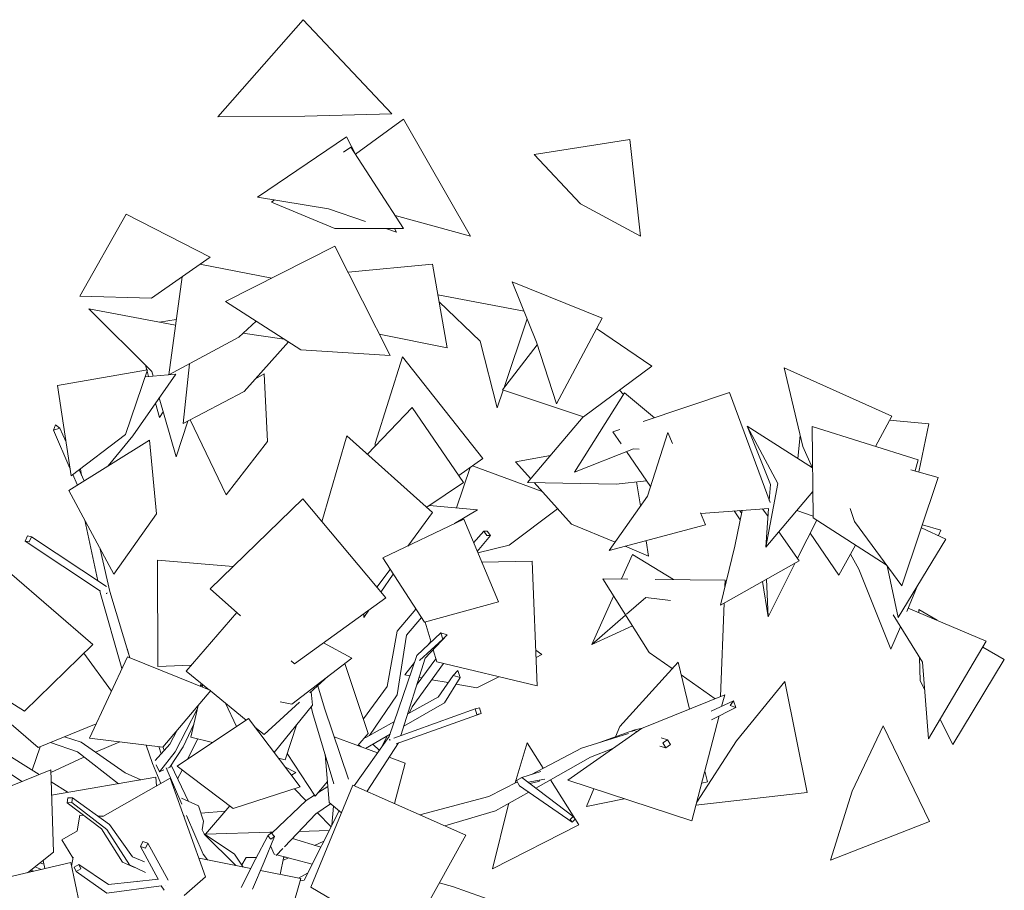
# Model space of a CAD drawing. Header units: millimetres. Extents: x -2624 to 101766, y -16 to 109490.
# Tile 79 of 153: x 60026 to 62333, y 72731 to 74772. Entities that reach past the tile are written whole.
import ezdxf

# ---------------------------------------------------------------- set-up
doc = ezdxf.new("R2010")
doc.units = ezdxf.units.MM
doc.header["$MEASUREMENT"] = 0
doc.layers.add('Nouveau_VRD _ Végétation.VRD', color=7, linetype='Continuous')

# ---------------------------------------------------------------- blocks, each defined once
blk = doc.blocks.new('Élément de coupe_1481')
at = {"layer": 'Nouveau_VRD _ Végétation.VRD', "color": 7, "linetype": 'Continuous', "lineweight": 15}
for p, q in [((60490.3, 74544.1), (60690.6, 74771.7)), ((60690.6, 74771.7), (60898.2, 74550.7)), ((60490.3, 74544.1), (60694.3, 74545.8)), ((60898.2, 74550.7), (60694.3, 74545.8)), ((60813.2, 74456.4), (60925.4, 74538.1)), ((60925.4, 74538.1), (61082.1, 74264.2)), ((60583.4, 74355.5), (60791.8, 74497.2)), ((60791.8, 74497.2), (60815.5, 74452)), ((61231.1, 74455.8), (61455.8, 74490.6)), ((61455.8, 74490.6), (61480.7, 74264.6)), ((60785.1, 74460.8), (60802.2, 74472.5)), ((60802.2, 74472.5), (60925.3, 74282.5)), ((61231.1, 74455.8), (61340.3, 74339.8)), ((60583.4, 74355.5), (60749.5, 74328.5)), ((60615.7, 74344.1), (60622.9, 74349.1)), ((60615.7, 74344.1), (60764.3, 74282.2)), ((60836.1, 74298.8), (60749.5, 74328.5)), ((61480.7, 74264.6), (61340.3, 74339.8)), ((60167.3, 74123.7), (60275.6, 74315.8)), ((60275.6, 74315.8), (60472, 74215.4)), ((61082.1, 74264.2), (60906, 74312.3)), ((60925.3, 74282.5), (60764.3, 74282.2)), ((60908.7, 74273.9), (60884, 74282.4)), ((60904.3, 74282.4), (60908.7, 74273.9)), ((60508.6, 74111.1), (60764.7, 74240.5)), ((60764.7, 74240.5), (60894, 73984.5)), ((60472, 74215.4), (60334.9, 74118.9)), ((60447.8, 74198.4), (60616.7, 74165.8)), ((60993, 74198.5), (60795.4, 74179.7)), ((60993, 74198.5), (61027.6, 74002.8)), ((60375.4, 73939.6), (60406.4, 74169.3)), ((61180.2, 74157.1), (61390.7, 74071.9)), ((61180.2, 74157.1), (61236.6, 74015.8)), ((60167.3, 74123.7), (60334.9, 74118.9)), ((61005.7, 74126.7), (61207.8, 74088.1)), ((60188.3, 74093.9), (60391.1, 74055.6)), ((60188.3, 74093.9), (60335.5, 73947)), ((60508.6, 74111.1), (60684.9, 73997.7)), ((61008.6, 74110.4), (61104.6, 74018.3)), ((61214.7, 74070.8), (61160.2, 73907.3)), ((61390.7, 74071.9), (61284.1, 73871.3)), ((60353.7, 74062.6), (60392.9, 74069)), ((60579.8, 74065.3), (60539.3, 74027.3)), ((61377.8, 74047.6), (61507.1, 73959.3)), ((60375.7, 73939.6), (60539.3, 74027.3)), ((60549.1, 74036.5), (60645.6, 74023)), ((61027.6, 74002.8), (60868.7, 74034.5)), ((60655.6, 74016.6), (60552.2, 73900.2)), ((61145.1, 73862.1), (61104.6, 74018.3)), ((61238.8, 74009.2), (61157.5, 73903.8)), ((61284.1, 73871.3), (61236.6, 74015.8)), ((60894, 73984.5), (60684.9, 73997.7)), ((60923.3, 73981.4), (60859, 73778.5)), ((60923.3, 73981.4), (61111, 73743.4)), ((60323.8, 73950.5), (60320.9, 73961.6)), ((60409.1, 73824.9), (60423.6, 73965.3)), ((61507.1, 73959.3), (61346.8, 73840.4)), ((61817.5, 73955.6), (62069.1, 73842.6)), ((61817.5, 73955.6), (61860.7, 73771.4)), ((60115.1, 73914), (60325.7, 73950.8)), ((60325.7, 73950.8), (60274.3, 73799.1)), ((60391.9, 73941.1), (60291.5, 73796)), ((60320.1, 73934.3), (60391.9, 73941.1)), ((60328, 73935.1), (60324.6, 73947.6)), ((60338.6, 73936.1), (60335.5, 73947)), ((60578.3, 73929.6), (60599.1, 73941.3)), ((60599.1, 73941.3), (60606.6, 73783.1)), ((60146.5, 73702.5), (60115.1, 73914)), ((60409.1, 73824.9), (60552.2, 73900.2)), ((61158.9, 73903.3), (61145.1, 73862.1)), ((61157.5, 73903.8), (61346.8, 73840.4)), ((61326.3, 73711.3), (61442.8, 73897)), ((61431.1, 73903), (61440.6, 73893.5)), ((61442.8, 73897), (61513.6, 73838.5)), ((61689.3, 73897.7), (61487.1, 73829.6)), ((61689.3, 73897.7), (61784, 73639.8)), ((60353.8, 73838.9), (60344.7, 73872.8)), ((60392.6, 73747.1), (60353.2, 73885.1)), ((60945.3, 73863), (60840.8, 73752.9)), ((61066.2, 73686.7), (60945.3, 73863)), ((60353.8, 73838.9), (60362.4, 73852.8)), ((61216.2, 73686.8), (61346.6, 73840.5)), ((62069.1, 73842.6), (62031.2, 73771.6)), ((60110.1, 73822.1), (60105.1, 73809.6)), ((60119.9, 73814.4), (60110.1, 73822.1)), ((60420.2, 73830.7), (60392.6, 73747.1)), ((60509.7, 73657.8), (60425.3, 73833.4)), ((61730.8, 73819.1), (61883.5, 73721.4)), ((61784.8, 73682), (61730.8, 73819.1)), ((61730.8, 73819.1), (61802.4, 73684.7)), ((62131.1, 73740.2), (61883, 73818.2)), ((61883, 73818.2), (61884.9, 73604.4)), ((62063.9, 73832.9), (62156.4, 73824.5)), ((62156.4, 73824.5), (62132.4, 73711.7)), ((60105.1, 73809.6), (60119.9, 73814.4)), ((60143.8, 73720.5), (60105.1, 73809.6)), ((60134.6, 73782.6), (60119.9, 73814.4)), ((60146.5, 73702.5), (60274.3, 73799.1)), ((60233.7, 73725.9), (60291.5, 73796)), ((60792.5, 73796), (60734, 73595)), ((60792.5, 73796), (60993.6, 73616.5)), ((61431.8, 73811), (61415.7, 73805.6)), ((61415.7, 73805.6), (61435.1, 73777.5)), ((61544.7, 73804), (61496.7, 73655.2)), ((61544.7, 73804), (61555.3, 73777.9)), ((61854.7, 73797), (61849.2, 73743.3)), ((60141, 73668), (60330.2, 73786.2)), ((60330.2, 73786.2), (60346.6, 73613.4)), ((60509.7, 73657.8), (60606.6, 73783.1)), ((60859.2, 73772.2), (60859, 73778.5)), ((61883.9, 73720.5), (61860.7, 73771.4)), ((61187.8, 73735.1), (61269.7, 73749.8)), ((61326.3, 73711.3), (61463.9, 73766.1)), ((61447.4, 73759.5), (61503.9, 73677.5)), ((61477.5, 73765.3), (61463.9, 73766.1)), ((61111, 73743.4), (61055.1, 73702.9)), ((61087.2, 73726.2), (61250.3, 73665.7)), ((61187.8, 73735.1), (61223.5, 73695.4)), ((62131.1, 73740.2), (62124.2, 73714)), ((60160.4, 73682.5), (60150.4, 73705.4)), ((60177.1, 73690.6), (60165.1, 73716.6)), ((60171.1, 73703.6), (60168.3, 73719)), ((61049.4, 73627.3), (61081.7, 73722.2)), ((62113.9, 73716.9), (62178.3, 73698.8)), ((60160.8, 73680.4), (60160.4, 73682.5)), ((61066.2, 73686.7), (60979.9, 73628.7)), ((61216.2, 73686.8), (61423.8, 73683.3)), ((61231.5, 73686.5), (61318.8, 73589.5)), ((61495, 73690.4), (61423.8, 73683.3)), ((61471.4, 73688.1), (61480.5, 73632.1)), ((61773.9, 73535), (61802.4, 73684.7)), ((61784.8, 73682), (61782.1, 73645)), ((62178.3, 73698.8), (62092.7, 73444.6)), ((60246.6, 73471.6), (60141, 73668)), ((61406.9, 73527.2), (61496.7, 73655.2)), ((61884.4, 73666.1), (61773.9, 73535)), ((60689.3, 73648.3), (60472.1, 73437.3)), ((60689.3, 73648.3), (60884, 73416.3)), ((60986.5, 73633.1), (61098.8, 73622.7)), ((60246.6, 73471.6), (60346.6, 73613.4)), ((60993.6, 73616.5), (60935.1, 73537.9)), ((61098.8, 73622.7), (61044.8, 73590.5)), ((61286.4, 73625.5), (61172.6, 73540)), ((61621.3, 73615.4), (61632.6, 73587.6)), ((61780.9, 73626.1), (61621.7, 73614.4)), ((61714.1, 73599.6), (61699.8, 73620.1)), ((61718.6, 73621.5), (61701.5, 73537.5)), ((61712.4, 73621.1), (61717.3, 73615.4)), ((61766.6, 73625.1), (61779.3, 73607.2)), ((61780.7, 73626.1), (61773.9, 73535)), ((61846.9, 73621.6), (61884.9, 73608.3)), ((61971.4, 73625.8), (61982.1, 73595.2)), ((60208.9, 73456.7), (60178.4, 73598.4)), ((61066.3, 73600.7), (60876.6, 73509.9)), ((61066.3, 73600.7), (61147.7, 73406.9)), ((61420.9, 73547.1), (61318.8, 73589.5)), ((61632.6, 73587.6), (61406.9, 73527.2)), ((61893.9, 73598.7), (61848.7, 73509.1)), ((62056.4, 73494.1), (61884.9, 73604.4)), ((62092.7, 73444.6), (61982.1, 73595.2)), ((62140.9, 73587.9), (62184.2, 73575.1)), ((61089.5, 73545.4), (61113.3, 73572.9)), ((61121.7, 73572.6), (61113.3, 73572.9)), ((61113.3, 73572.9), (61120.9, 73562.9)), ((61120.9, 73562.9), (61129.2, 73562.5)), ((61129.2, 73562.5), (61121.7, 73572.6)), ((61804.6, 73571.4), (61852.5, 73503.6)), ((61944.9, 73469.3), (61878.2, 73567.7)), ((62138.6, 73580.9), (62196.1, 73554.3)), ((62184.2, 73575.1), (62178.8, 73562.3)), ((60044.5, 73561.9), (60039.2, 73549.6)), ((60039.2, 73549.6), (60048.7, 73547.4)), ((60215.4, 73432.3), (60039.2, 73549.6)), ((60054, 73559.7), (60044.5, 73561.9)), ((60048.7, 73547.4), (60054, 73559.7)), ((60229.3, 73443.1), (60054, 73559.7)), ((61097.9, 73525.3), (61129.2, 73562.5)), ((61099.4, 73521.9), (61172.6, 73540)), ((61493.8, 73550.4), (61499.6, 73514.4)), ((61984.5, 73540.3), (61944.9, 73469.3)), ((62196.1, 73554.3), (62084.1, 73370.7)), ((60237.7, 73431.1), (60214.9, 73530.6)), ((61435.7, 73460.7), (61461.6, 73518.1)), ((61499.6, 73514.4), (61444.6, 73537.3)), ((61461.6, 73518.1), (61558.1, 73459.4)), ((61667.7, 73399.2), (61701.5, 73537.5)), ((61972.4, 73518.7), (61991.8, 73483.6)), ((60349.1, 73504.9), (60349.4, 73255.5)), ((60349.1, 73504.9), (60526.1, 73489.8)), ((60876.6, 73509.9), (60974.4, 73359.2)), ((61226.8, 73502.2), (61108.4, 73500.4)), ((61226.8, 73502.2), (61238.5, 73210.1)), ((61852.5, 73503.6), (61667.7, 73399.2)), ((61843.2, 73498.4), (61779.6, 73372.3)), ((60002.1, 73476.1), (60197.5, 73307.4)), ((60894.1, 73482.9), (60863.1, 73441.3)), ((60872.6, 73429.9), (60901.1, 73472.2)), ((62067.4, 73296.1), (61991.8, 73483.6)), ((62084.1, 73370.7), (62058.4, 73491.3)), ((61392.1, 73461.2), (61451, 73460.5)), ((61392.1, 73461.2), (61500.8, 73288.6)), ((61514.8, 73459.8), (61678.9, 73458)), ((61678.9, 73458), (61678.3, 73442.7)), ((61766.2, 73454.9), (61779.6, 73372.3)), ((61779.6, 73372.3), (61775.8, 73460.3)), ((60214.8, 73429.1), (60213.9, 73433.4)), ((60265.6, 73250.9), (60214.8, 73429.1)), ((60228.6, 73427), (60230.2, 73426.7)), ((60230.2, 73426.7), (60230.7, 73428)), ((60283.9, 73276.2), (60237.7, 73431.1)), ((60472.1, 73437.3), (60543.4, 73374.1)), ((62130.5, 73446.7), (62104.3, 73384.2)), ((60884, 73416.3), (60669.6, 73262.1)), ((61147.7, 73406.9), (60974.4, 73359.2)), ((61366.2, 73307), (61417.6, 73420.7)), ((61447.9, 73378.2), (61492.8, 73417.4)), ((61551, 73410.5), (61492.8, 73417.4)), ((61676.8, 73404.3), (61668.2, 73185.2)), ((60534.5, 73382), (60415.8, 73244.9)), ((60832.7, 73370.4), (60832.3, 73379.2)), ((60832.7, 73370.4), (60844.4, 73387.8)), ((60910.2, 73338.5), (60954.6, 73389.8)), ((62107.8, 73392.6), (62290.6, 73315.2)), ((62132.4, 73389.2), (62175.4, 73364)), ((62132.4, 73389.2), (62132.5, 73382.1)), ((60932.7, 73329), (60967.3, 73370.2)), ((60975.8, 73359.6), (60989.8, 73312.6)), ((61366.2, 73307), (61445.6, 73376.2)), ((62072.2, 73376.3), (62141.3, 73265.9)), ((60886.8, 73208.6), (60910.2, 73338.5)), ((60956.7, 73281.6), (61013.1, 73334.3)), ((61013.1, 73334.3), (61017.4, 73319.6)), ((61027.7, 73329.5), (61013.1, 73334.3)), ((61461.6, 73350.9), (61366.2, 73307)), ((62089.4, 73348.7), (62067.4, 73296.1)), ((60738.1, 73311.4), (60803.9, 73275.3)), ((60910.8, 73189.5), (60932.7, 73329)), ((60963.1, 73269.8), (61017.4, 73319.6)), ((60976, 73274.8), (61027.7, 73329.5)), ((60982.9, 73306.1), (60989.3, 73314.4)), ((61017.4, 73319.6), (61027.7, 73329.5)), ((62290.6, 73315.2), (62155.5, 73085.8)), ((60197.5, 73307.4), (60037.1, 73151)), ((60176.7, 73287.1), (60241, 73198)), ((60284.4, 73276), (60277.6, 73297.5)), ((60995.1, 73295), (61003.6, 73266.4)), ((61235.1, 73293.9), (61249.8, 73283.5)), ((61554.9, 73250.6), (61500.8, 73288.6)), ((62282.4, 73301.2), (62332.9, 73271.6)), ((60278.4, 73278.5), (60189.7, 73087.3)), ((60278.4, 73278.5), (60473.6, 73199)), ((60661.9, 73269), (60669.6, 73262.1)), ((60803.9, 73275.3), (60663.4, 73167)), ((60892.1, 73091.8), (60956.7, 73281.6)), ((60919.4, 73093.8), (60976, 73274.8)), ((60928.4, 73236), (60951.1, 73265.2)), ((60945.5, 73160.7), (61018.9, 73262.7)), ((60957.1, 73214.4), (61001.4, 73273.8)), ((61238.5, 73210.1), (61003.6, 73266.4)), ((61249.8, 73283.5), (61235.8, 73276.4)), ((61568.6, 73265.6), (61432.1, 73115.3)), ((61568.6, 73265.6), (61595.4, 73155.7)), ((62134.6, 73276.5), (62135.8, 73221.7)), ((62155.5, 73085.8), (62141.3, 73265.9)), ((62332.9, 73271.6), (62212.4, 73072.7)), ((60349.4, 73255.5), (60427.6, 73258.5)), ((60415.8, 73244.9), (60470.5, 73200.2)), ((60787.5, 73262.6), (60842.8, 73098.9)), ((61052.8, 73246.3), (61041.3, 73234.8)), ((61058.2, 73230.1), (61052.8, 73246.3)), ((60749, 73233), (60706, 73193.8)), ((60928.4, 73236), (60940.4, 73233.8)), ((60962, 73229.9), (60967.9, 73228.9)), ((60991.5, 73224.6), (61029.7, 73217.8)), ((61006.4, 73183.5), (61041.3, 73234.8)), ((61021.2, 73170.7), (61058.2, 73230.1)), ((61041.3, 73234.8), (61058.2, 73230.1)), ((61148.3, 73231.7), (61097.1, 73205.6)), ((61655.4, 73180.1), (61575.8, 73235.9)), ((61819.1, 73220.2), (61705.3, 73081.1)), ((61819.1, 73220.2), (61870.7, 72960.5)), ((62146.4, 73200.9), (62135.8, 73221.7)), ((60473.6, 73199), (60361.7, 73066.8)), ((60448.7, 73209.1), (60451.5, 73215.7)), ((60450.4, 73210.5), (60454.4, 73213.3)), ((60455.3, 73212.6), (60454, 73207)), ((60472.9, 73198.3), (60556.8, 73129.9)), ((60708.9, 73196.5), (60712.1, 73165.1)), ((60739.9, 73157.9), (60724.4, 73210.5)), ((60831.4, 73132.8), (60886.8, 73208.6)), ((61048.4, 73214.4), (61097.1, 73205.6)), ((59975.1, 73189.7), (60037.1, 73151)), ((60681.7, 73171.7), (60598.6, 73095.8)), ((60636.1, 73172.4), (60663.4, 73167)), ((60845.3, 73094.2), (60910.8, 73189.5)), ((60926.3, 73115.8), (61021.2, 73170.7)), ((60935.2, 73144.4), (61007.1, 73184.5)), ((61677.8, 73189.1), (61482.7, 73110)), ((61646.2, 73150.5), (61698.7, 73174.7)), ((61677.8, 73189.1), (61670.6, 73161.7)), ((61698.7, 73174.7), (61690.3, 73164.2)), ((61703.7, 73159.8), (61698.7, 73174.7)), ((60390.7, 73055.4), (60442, 73155.2)), ((60444.1, 73164.1), (60426.7, 73089.6)), ((60534.2, 73114.9), (60508, 73169.7)), ((60622.1, 73054.3), (60712.1, 73165.1)), ((60712.4, 73147.7), (60709.3, 73161.7)), ((60762, 72980.8), (60712.4, 73147.7)), ((60796.6, 72991.3), (60739.9, 73157.9)), ((60902.9, 73087.9), (61093.5, 73156.2)), ((60938.5, 73146.2), (60945.5, 73160.7)), ((61103.3, 73158.6), (61093.5, 73156.2)), ((61093.5, 73156.2), (61097.3, 73143.2)), ((61107.1, 73145.6), (61103.3, 73158.6)), ((61647.1, 73130.7), (61703.7, 73159.8)), ((61690.3, 73164.2), (61703.7, 73159.8)), ((59976.4, 73145.6), (60069.1, 73065.7)), ((60562, 73133.4), (60394.7, 73021.8)), ((60562, 73133.4), (60683.5, 72973.3)), ((60836.8, 73089.5), (60904.1, 73127)), ((60908.5, 73074.4), (61107.1, 73145.6)), ((61097.3, 73143.2), (61107.1, 73145.6)), ((61665, 73139.9), (61600.8, 72893.5)), ((62212.4, 73072.7), (62182.3, 73131.2)), ((60205.2, 73120.8), (60069.1, 73065.7)), ((60377.8, 73073.9), (60395.1, 73106.3)), ((60408.9, 73067.6), (60433.9, 73120.5)), ((60577.4, 73113.1), (60598.6, 73095.8)), ((60675.8, 73120.4), (60648.1, 73036.7)), ((61310.6, 72988.8), (61482.7, 73110)), ((61384.5, 73077.3), (61467.2, 73107)), ((61421.9, 73090.7), (61432.1, 73115.3)), ((61464.8, 73105.9), (61460.5, 73103)), ((61464.8, 73105.9), (61473.4, 73103.5)), ((61467.2, 73107), (61485.4, 73111.2)), ((62049.1, 73116.7), (61976.1, 72963.6)), ((62049.1, 73116.7), (62157.6, 72892.6)), ((60072, 73002.5), (59944.2, 73082)), ((60170.1, 73077.9), (60130.8, 73090.7)), ((60189.7, 73087.3), (60361.7, 73066.8)), ((60260.5, 73078.9), (60203.9, 73054.6)), ((60419.4, 73038.3), (60443.3, 73085.7)), ((60426.7, 73089.6), (60478, 73077.4)), ((60762.7, 73091), (60864.7, 73053.2)), ((60810, 72976.2), (60892.1, 73091.8)), ((60818.6, 73070.3), (60842.8, 73098.9)), ((60836.8, 73089.5), (60832.9, 73087.2)), ((60836.2, 73063.7), (60894, 73097.1)), ((60872.7, 73064.4), (60887.2, 73093.2)), ((60892.6, 73084.2), (60894.1, 73084.7)), ((60892.6, 73084.2), (60893.2, 73082.3)), ((61342.2, 73063.9), (61452.5, 73098.9)), ((61529.2, 73088.1), (61543.9, 73084)), ((61543.9, 73084), (61533, 73076.5)), ((61550.8, 73072.7), (61543.9, 73084)), ((61612.2, 72937.3), (61705.3, 73081.1)), ((60055.7, 73012.7), (60073.8, 73067.6)), ((60161.3, 73055.2), (60098.4, 73077.6)), ((60257.4, 72980.9), (60161.3, 73055.2)), ((60273.4, 73006.6), (60170.1, 73077.9)), ((60337, 73028.1), (60322.4, 73071.5)), ((60343.7, 73035.1), (60377.8, 73073.9)), ((60357.8, 73051.1), (60351.9, 73068)), ((60353.4, 73008.7), (60390.7, 73055.4)), ((60364.8, 73059.1), (60361.7, 73066.9)), ((60377.8, 73019.3), (60408.9, 73067.6)), ((60826, 73067.5), (60820, 73071.9)), ((60840, 72963), (60913.8, 73076.3)), ((60868.8, 73058.9), (60853.3, 73073.7)), ((61214.9, 73076.9), (61186.6, 72982.5)), ((61214.9, 73076.9), (61252.7, 73017.1)), ((61225, 73002.6), (61342.2, 73063.9)), ((61363.8, 73042.7), (61416, 73063.1)), ((61408, 73057.4), (61409.3, 73060.4)), ((61526.2, 73069), (61539.8, 73065.2)), ((61533, 73076.5), (61539.8, 73065.2)), ((61539.8, 73065.2), (61550.8, 73072.7)), ((60031.4, 72986), (59952.3, 73039)), ((60099, 73007.4), (60175, 73042.1)), ((60177.1, 73043), (60175, 73042.1)), ((60632.5, 73040.4), (60648.1, 73036.7)), ((60653, 73051.5), (60718.4, 72951.9)), ((60741.5, 73049.8), (60751.2, 72936.7)), ((60892.1, 73043), (60929.6, 73029.1)), ((61235.5, 72970.4), (61363.8, 73042.7)), ((59880.6, 72924.4), (60098.8, 73013.5)), ((60098.8, 73013.5), (60105.5, 72820.7)), ((60356.7, 72981.5), (60337, 73028.1)), ((60345.8, 73025), (60353.4, 73008.7)), ((60353.4, 73008.7), (60364, 73013.3)), ((60405.7, 72933.1), (60369.5, 73017.9)), ((60373, 73017.2), (60377.8, 73019.3)), ((60421.6, 72939.4), (60380.8, 73024)), ((60394.7, 73021.8), (60526.6, 72923)), ((60396.2, 72992.2), (60406.6, 73012.9)), ((60647.7, 73020.4), (60673.1, 73007.2)), ((60929.6, 73029.1), (60904.4, 72934.4)), ((61247.4, 73009.8), (61202.7, 72995.5)), ((61631.1, 73009.9), (61637.2, 72985.1)), ((60100.8, 72954), (60345.1, 72996)), ((60221.1, 72904.2), (60378.3, 72993.8)), ((60310.2, 72990), (60273.4, 73006.6)), ((60345.1, 72996), (60346.4, 72975.6)), ((60378.3, 72993.8), (60461.6, 72762.5)), ((60673.1, 73007.2), (60662.6, 73000.9)), ((61202.7, 72995.5), (61190.4, 72988.7)), ((61190.4, 72988.7), (61197.2, 72976.2)), ((61202.7, 72995.5), (61322.6, 72903.9)), ((61256.3, 72991.7), (61217.2, 72984.4)), ((61241.3, 72986.1), (61221, 72981.5)), ((61241.3, 72986.1), (61244.6, 72987.2)), ((61269.9, 72989.8), (61336.4, 72884.7)), ((61600.8, 72893.5), (61310.6, 72988.8)), ((60139.4, 72960.6), (60099.8, 72985.3)), ((60683.5, 72973.3), (60526.6, 72923)), ((60669.7, 72968.9), (60696.4, 72941.1)), ((60806.8, 72977.6), (60708.1, 72738.7)), ((60718.4, 72951.9), (60747, 72985.7)), ((60724.9, 72959.5), (60748, 72974.3)), ((61071.3, 72860.5), (60806.8, 72977.6)), ((61125.4, 72950.5), (61192.2, 72985.4)), ((61197.2, 72976.2), (61320.5, 72890.7)), ((61354.1, 72927.8), (61371.2, 72968.9)), ((61637.2, 72985.1), (61624, 72982.4)), ((61925.8, 72801.6), (61976.1, 72963.6)), ((60138.9, 72947.4), (60137.5, 72936.2)), ((60149.5, 72948), (60138.9, 72947.4)), ((60148.1, 72936.7), (60149.5, 72948)), ((60236.6, 72885.6), (60149.5, 72948)), ((60444.8, 72928.9), (60405.3, 72946.8)), ((60616.5, 72864.7), (60697, 72941.7)), ((60697, 72941.7), (60716.8, 72954.3)), ((60963.9, 72908.1), (61125.4, 72950.5)), ((61140.8, 72917.1), (61218.9, 72961.1)), ((61442.1, 72945.6), (61354.1, 72927.8)), ((61870.7, 72960.5), (61610.5, 72930.5)), ((60137.5, 72936.2), (60148.1, 72936.7)), ((60217.6, 72874.7), (60137.5, 72936.2)), ((60230.2, 72873.5), (60148.1, 72936.7)), ((60456.9, 72893.2), (60444.8, 72928.9)), ((60461.3, 72862.3), (60518.5, 72929.1)), ((60692.5, 72754.4), (60774.3, 72917.2)), ((60720.1, 72910.2), (60754.4, 72934)), ((60779.9, 72912.5), (60751.2, 72936.7)), ((60757.5, 72883.9), (60761.3, 72928.3)), ((61022, 72882.4), (61140.8, 72917.1)), ((61134, 72781), (61170.8, 72930)), ((61172.2, 72934.8), (61170.8, 72930)), ((60167.1, 72907.2), (60161.1, 72870)), ((60167.1, 72907.2), (60175.9, 72906.7)), ((60209.5, 72905), (60221.4, 72904.4)), ((60411.9, 72904.6), (60410.1, 72905.5)), ((60456, 72815.5), (60417.1, 72906.5)), ((60450.6, 72911.7), (60507.6, 72916.4)), ((60646.5, 72833.1), (60720.1, 72910.2)), ((60723.7, 72912.7), (60755.5, 72879.7)), ((61322.6, 72903.9), (61315.5, 72897)), ((61315.5, 72897), (61320.5, 72890.7)), ((61320.5, 72890.7), (61327.6, 72897.6)), ((61327.6, 72897.6), (61322.6, 72903.9)), ((60267, 72796.6), (60217.6, 72874.7)), ((60283.5, 72790.7), (60230.2, 72873.5)), ((60290.6, 72809.5), (60236.6, 72885.6)), ((60459.2, 72861.5), (60453.6, 72873.1)), ((60453.9, 72872.5), (60456.9, 72893.2)), ((60751, 72870.8), (60680.6, 72868.8)), ((61336.4, 72884.7), (61134, 72781)), ((62157.6, 72892.6), (61925.8, 72801.6)), ((60125.2, 72849.6), (60161.2, 72870.1)), ((60125.2, 72849.6), (60151, 72807.3)), ((60529.5, 72815.6), (60458.4, 72863)), ((60532.3, 72789), (60459.2, 72861.5)), ((60461.3, 72862.3), (60612.5, 72867)), ((60578.4, 72803.9), (60607.3, 72858.9)), ((60598.8, 72797.8), (60622.9, 72857.4)), ((60615.6, 72865.8), (60607.3, 72858.9)), ((60607.3, 72858.9), (60614.6, 72850.6)), ((60619.1, 72867.2), (60612.5, 72867)), ((60614.6, 72850.6), (60622.9, 72857.4)), ((60622.9, 72857.4), (60615.6, 72865.8)), ((60665, 72852.5), (60731.3, 72831.7)), ((61071.3, 72860.5), (60953.2, 72647.8)), ((60314.8, 72845.2), (60308.8, 72833.8)), ((60308.8, 72833.8), (60320.6, 72829.8)), ((60350.6, 72757.3), (60308.8, 72833.8)), ((60326.5, 72841.2), (60314.8, 72845.2)), ((60320.6, 72829.8), (60326.5, 72841.2)), ((60373.8, 72754.7), (60326.5, 72841.2)), ((60613.9, 72835.1), (60622.3, 72815.7)), ((60627, 72812.6), (60642.7, 72829.2)), ((60717.1, 72836.2), (60738.8, 72846.5)), ((60044.6, 72772.3), (60105.5, 72820.7)), ((60151.2, 72808.5), (60147.7, 72787.2)), ((60318.4, 72797.7), (60290.6, 72809.5)), ((60446.6, 72805.3), (60445.9, 72806)), ((60446.7, 72806.2), (60446.5, 72804.5)), ((60567.4, 72782), (60446.7, 72806.2)), ((60466.5, 72802.3), (60456, 72815.5)), ((60549.9, 72785.5), (60529.5, 72815.6)), ((60544.7, 72737.2), (60578.4, 72803.9)), ((60556.6, 72808.1), (60546.5, 72790.5)), ((60580.7, 72808.1), (60556.6, 72808.1)), ((60622.3, 72815.7), (60624.3, 72815.1)), ((60628.3, 72814.1), (60711.6, 72792.5)), ((60636.4, 72768.1), (60644.6, 72809.9)), ((60642.8, 72800.7), (60655.8, 72806.9)), ((60650.3, 72808.4), (60644.3, 72808.4)), ((59887.5, 72735.5), (60145.9, 72796)), ((60058.9, 72775.6), (60052.2, 72778.3)), ((60077.4, 72780), (60062, 72786.1)), ((60083, 72792), (60073.5, 72795.3)), ((60080.9, 72801.1), (60085.4, 72781.8)), ((60145.9, 72796), (60166.3, 72699.5)), ((60164.4, 72791.8), (60153.6, 72785.2)), ((60153.6, 72785.2), (60158.5, 72774.7)), ((60158.5, 72774.7), (60169.2, 72781.3)), ((60169.2, 72781.3), (60164.4, 72791.8)), ((60234.2, 72744.5), (60164.4, 72791.8)), ((60295.3, 72784.1), (60267, 72796.6)), ((60320.9, 72772.6), (60283.5, 72790.7)), ((60571.8, 72733.7), (60598.8, 72797.8)), ((60055.1, 72774.7), (60049.9, 72776.5)), ((60230.1, 72724.6), (60158.5, 72774.7)), ((60351.3, 72757.4), (60234.2, 72744.5)), ((60411.7, 72718.8), (60461.6, 72762.5)), ((60684.5, 72758.5), (60590.2, 72777.4)), ((60684.5, 72758.5), (60628.6, 72562.5)), ((60679.7, 72759.5), (60700.8, 72770.8)), ((60357.2, 72741.1), (60230.1, 72724.6)), ((60302.1, 72752.6), (60301.7, 72751.9)), ((60364.6, 72731.6), (60357.2, 72741.1)), ((60367.7, 72742.9), (60368.1, 72742.7)), ((60682.9, 72752.9), (60692.5, 72754.4)), ((60890.6, 72631.3), (60708.1, 72738.7)), ((61009.2, 72748.7), (61039.9, 72739.8)), ((61039.9, 72739.8), (61145.9, 72702.4))]:
    blk.add_line(p, q, dxfattribs=at)

msp = doc.modelspace()

# ---------------------------------------------------------------- block references
at = {"layer": 'Nouveau_VRD _ Végétation.VRD', "lineweight": 0}
msp.add_blockref('Élément de coupe_1481', (0, 0), dxfattribs=at)

doc.saveas('drawing.dxf')
